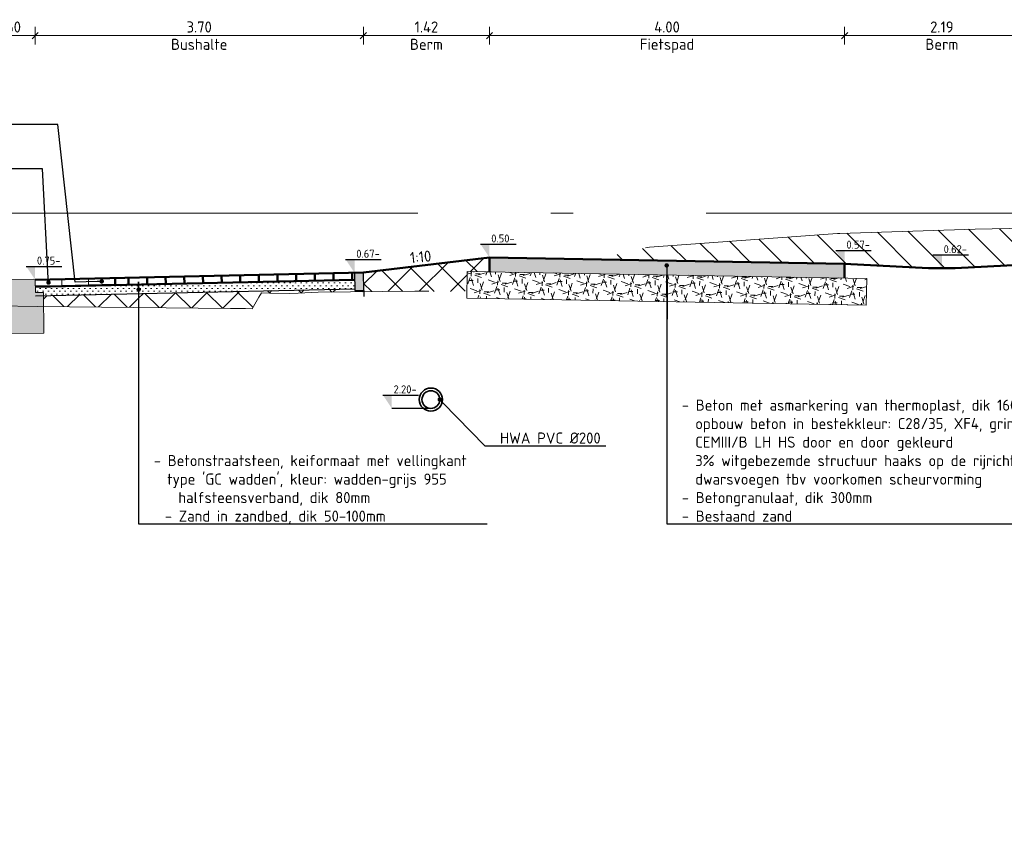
# Model space of a CAD drawing. Header units: metres. Extents: x 2162321 to 2882343, y 1364975 to 1365021.
# Tile 12 of 16: x 2162344 to 2162355, y 1365000 to 1365009. Entities that reach past the tile are written whole.
import ezdxf
from ezdxf import colors
from ezdxf.entities.mleader import LeaderData, LeaderLine
from ezdxf.enums import TextEntityAlignment as Align
from ezdxf.math import Vec2, Vec3

# ---------------------------------------------------------------- set-up
doc = ezdxf.new("R2010")
doc.units = ezdxf.units.M
doc.linetypes.add('AL-NAP_LIJN-SO', pattern=[15.25, 12, -1.5, 0.25, -1.5])
doc.linetypes.add('HIDDEN', pattern=[0.375, 0.25, -0.125])
doc.layers.get('Defpoints').update_dxf_attribs({"color": 151})
for name, color, linetype, lineweight in [('B-WE-GR-MAAIVELD-GD', 253, 'Continuous', 18), ('B-WE-GW-GROND_ZAND_STRAATZAND-GD', 50, 'Continuous', 25), ('N-WE-GW-BERM-GD', 90, 'Continuous', 50), ('N-WE-GW-GROND_ONTGRAVEN-AD-100', 7, 'Continuous', 18), ('N-WE-GW-GROND_ZAND_CUNETZAND-AD-100', 50, 'Continuous', 18), ('N-WE-GW-GROND_ZAND_CUNETZAND-GD', 50, 'Continuous', 50), ('N-WE-VH-FUNDERING_GRANULAAT-AD-50', 7, 'Continuous', 18), ('N-WE-VH-KANTOPSLUITING_OPSLUITBAND-SD', 150, 'Continuous', 25), ('N-WE-VH-VERHARDING_BETON-AD-100', 7, 'Continuous', 18), ('N-WE-VH-VERHARDING_BETON-GD', 7, 'Continuous', 50), ('N-WE-VH-VERHARDING_BETONSTRAATSTEEN_KEIFORMAAT_GRIJS-GD', 251, 'Continuous', 50), ('N-WE-VH-VERHARDING_OPEN_TEGEL_300X300-GD', 252, 'Continuous', 50), ('N-WE-VH-VERHARDING_TEGEL-G', 252, 'Continuous', 20), ('X-XX-AL-M', 7, 'Continuous', 18), ('X-XX-AL-NAP-G', 7, 'AL-NAP_LIJN-SO', 18), ('X-XX-AL-PEILMAAT-SD', 7, 'Continuous', 25), ('X-XX-AL-T25', 7, 'Continuous', 25)]:
    doc.layers.add(name, color=color, linetype=linetype, lineweight=lineweight)
doc.layers.add('N-XX-RI-HWA-A', color=7, linetype='Continuous', lineweight=35, true_color=0x0051ff)
doc.styles.add('NLCS-ISO', font='NLCS-ISO.ttf')
doc.styles.add('NLCS-ISO-M50-T25', font='NLCS-ISO.ttf', dxfattribs={"height": 0.125})
doc.dimstyles.new('NLCS-M50-T25-SCHRAP_L2_H2', dxfattribs={"dimscale": 0.05, "dimtxt": 2.5, "dimasz": 1.4, "dimexe": 2, "dimexo": 2, "dimgap": 0.7, "dimtad": 1, "dimzin": 0, "dimdsep": 46, "dimtxsty": 'NLCS-ISO-M50-T25', "dimblk": 'OBLIQUE', "dimcen": 0, "dimdle": 2, "dimclrd": 256, "dimclre": 256, "dimclrt": 256, "dimazin": 0, "dimtfac": 1, "dimtdec": 3, "dimtofl": 0, "dimtmove": 0, "dimatfit": 3, "dimldrblk": 'OBLIQUE', "dimfxl": 2, "dimfxlon": 1, "dimtfillclr": 256, "dimtolj": 1, "dimtzin": 0, "dimlwd": -1, "dimlwe": -1, "dimarcsym": 0})
pattern_1 = [(135, (0, 1), (-0.176776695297, -0.176776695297), []), (45, (0, 1), (-0.176776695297, 0.176776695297), [])]

# ---------------------------------------------------------------- blocks, each defined once
blk = doc.blocks.new('_Oblique')
at = {"color": 0, "linetype": 'ByBlock', "lineweight": -2}
blk.add_line((-0.5, -0.5), (0.5, 0.5), dxfattribs=at)
blk = doc.blocks.new('*D28')
at = {"layer": 'Defpoints', "color": 0, "transparency": 16777216}
for p in [(2162353.684, 1365008.661), (2162353.684, 1365006.091), (2162355.874, 1365006.091)]:
    blk.add_point(p, dxfattribs=at)
at = {"layer": 'X-XX-AL-M', "transparency": 16777216}
for p, q in [((2162353.684, 1365008.561), (2162353.684, 1365008.761)), ((2162355.874, 1365008.561), (2162355.874, 1365008.761)), ((2162355.974, 1365008.661), (2162353.584, 1365008.661))]:
    blk.add_line(p, q, dxfattribs=at)
at = {"layer": 'X-XX-AL-M', "transparency": 16777216, "xscale": 0.06999999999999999, "yscale": 0.06999999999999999, "zscale": 0.06999999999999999, "rotation": 180}
blk.add_blockref('_Oblique', (2162353.684, 1365008.661), dxfattribs=at)
at = {"layer": 'X-XX-AL-M', "transparency": 16777216, "xscale": 0.06999999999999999, "yscale": 0.06999999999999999, "zscale": 0.06999999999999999}
blk.add_blockref('_Oblique', (2162355.874, 1365008.661), dxfattribs=at)
at = {"layer": 'X-XX-AL-M', "transparency": 16777216, "char_height": 0.125, "attachment_point": 5, "style": 'NLCS-ISO-M50-T25'}
for s, insert in [('\\A1;2.19', (2162354.779, 1365008.758)), ('\\A1;Berm', (2162354.779, 1365008.563))]:
    blk.add_mtext(s, dxfattribs=dict(at, insert=insert))
blk = doc.blocks.new('*D29')
at = {"layer": 'Defpoints', "color": 0, "transparency": 16777216}
for p in [(2162349.684, 1365008.661), (2162349.684, 1365006.161), (2162353.684, 1365006.091)]:
    blk.add_point(p, dxfattribs=at)
at = {"layer": 'X-XX-AL-M', "transparency": 16777216}
for p, q in [((2162349.684, 1365008.561), (2162349.684, 1365008.761)), ((2162353.684, 1365008.561), (2162353.684, 1365008.761)), ((2162353.784, 1365008.661), (2162349.584, 1365008.661))]:
    blk.add_line(p, q, dxfattribs=at)
at = {"layer": 'X-XX-AL-M', "transparency": 16777216, "xscale": 0.06999999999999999, "yscale": 0.06999999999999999, "zscale": 0.06999999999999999, "rotation": 180}
blk.add_blockref('_Oblique', (2162349.684, 1365008.661), dxfattribs=at)
at = {"layer": 'X-XX-AL-M', "transparency": 16777216, "xscale": 0.06999999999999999, "yscale": 0.06999999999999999, "zscale": 0.06999999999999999}
blk.add_blockref('_Oblique', (2162353.684, 1365008.661), dxfattribs=at)
at = {"layer": 'X-XX-AL-M', "transparency": 16777216, "char_height": 0.125, "attachment_point": 5, "style": 'NLCS-ISO-M50-T25'}
for s, insert in [('\\A1;4.00', (2162351.684, 1365008.758)), ('\\A1;Fietspad', (2162351.684, 1365008.545))]:
    blk.add_mtext(s, dxfattribs=dict(at, insert=insert))
blk = doc.blocks.new('*D30')
at = {"layer": 'Defpoints', "color": 0, "transparency": 16777216}
for p in [(2162348.264, 1365008.661), (2162349.684, 1365006.161), (2162348.264, 1365005.991)]:
    blk.add_point(p, dxfattribs=at)
at = {"layer": 'X-XX-AL-M', "transparency": 16777216}
for p, q in [((2162348.264, 1365008.561), (2162348.264, 1365008.761)), ((2162349.684, 1365008.561), (2162349.684, 1365008.761)), ((2162349.784, 1365008.661), (2162348.164, 1365008.661))]:
    blk.add_line(p, q, dxfattribs=at)
at = {"layer": 'X-XX-AL-M', "transparency": 16777216, "xscale": 0.06999999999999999, "yscale": 0.06999999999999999, "zscale": 0.06999999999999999, "rotation": 180}
blk.add_blockref('_Oblique', (2162348.264, 1365008.661), dxfattribs=at)
at = {"layer": 'X-XX-AL-M', "transparency": 16777216, "xscale": 0.06999999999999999, "yscale": 0.06999999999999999, "zscale": 0.06999999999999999}
blk.add_blockref('_Oblique', (2162349.684, 1365008.661), dxfattribs=at)
at = {"layer": 'X-XX-AL-M', "transparency": 16777216, "char_height": 0.125, "attachment_point": 5, "style": 'NLCS-ISO-M50-T25'}
for s, insert in [('\\A1;1.42', (2162348.974, 1365008.758)), ('\\A1;Berm', (2162348.974, 1365008.563))]:
    blk.add_mtext(s, dxfattribs=dict(at, insert=insert))
blk = doc.blocks.new('*D31')
at = {"layer": 'Defpoints', "color": 0, "transparency": 16777216}
for p in [(2162344.567, 1365008.661), (2162344.567, 1365005.911), (2162348.264, 1365005.991)]:
    blk.add_point(p, dxfattribs=at)
at = {"layer": 'X-XX-AL-M', "transparency": 16777216}
for p, q in [((2162344.567, 1365008.561), (2162344.567, 1365008.761)), ((2162348.264, 1365008.561), (2162348.264, 1365008.761)), ((2162348.364, 1365008.661), (2162344.467, 1365008.661))]:
    blk.add_line(p, q, dxfattribs=at)
at = {"layer": 'X-XX-AL-M', "transparency": 16777216, "xscale": 0.06999999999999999, "yscale": 0.06999999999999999, "zscale": 0.06999999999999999, "rotation": 180}
blk.add_blockref('_Oblique', (2162344.567, 1365008.661), dxfattribs=at)
at = {"layer": 'X-XX-AL-M', "transparency": 16777216, "xscale": 0.06999999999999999, "yscale": 0.06999999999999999, "zscale": 0.06999999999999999}
blk.add_blockref('_Oblique', (2162348.264, 1365008.661), dxfattribs=at)
at = {"layer": 'X-XX-AL-M', "transparency": 16777216, "char_height": 0.125, "attachment_point": 5, "style": 'NLCS-ISO-M50-T25'}
for s, insert in [('\\A1;3.70', (2162346.415, 1365008.758)), ('\\A1;Bushalte', (2162346.415, 1365008.563))]:
    blk.add_mtext(s, dxfattribs=dict(at, insert=insert))
blk = doc.blocks.new('Leicon fundadrain')
h = blk.add_hatch(color=254)
h.dxf.hatch_style = 1
h.paths.add_polyline_path([(-0.003, 0.46), (-0.102, 0.459), (-0.095, 0.459), (-0.097, 0.602), (-0.115, 0.61), (-0.399, 0.605), (-0.405, 0.603), (-0.41, 0.6), (-0.414, 0.594), (-0.443, 0.482), (-0.445, 0.474), (-0.448, 0.466), (-0.456, 0.454), (-0.467, 0.443), (-0.481, 0.433), (-0.495, 0.428), (-0.511, 0.426), (-0.528, 0.425), (-0.532, 0.421), (-0.543, 0.421), (-0.543, 0.412), (-0.542, 0.325), (-0.542, 0.275), (-0.542, 0.16), (-0.701, 0.159), (-0.701, 0.273), (-0.798, 0.271), (-0.8, -0.003), (0, 0)])
h = blk.add_hatch(color=253)
h.dxf.hatch_style = 1
edge = h.paths.add_edge_path()
edge.add_spline(control_points=[(-0.562, 0.329), (-0.562, 0.167), (-0.622, 0.167), (-0.682, 0.167), (-0.682, 0.33)], knot_values=[2, 2, 2, 3.570279, 3.570279, 5.140558, 5.140558, 5.140558], weights=[1, 0.70729, 1, 0.70729, 1], degree=2, periodic=0)
edge.add_spline(control_points=[(-0.682, 0.33), (-0.682, 0.369), (-0.682, 0.408)], knot_values=[1, 1, 1, 2, 2, 2], weights=[1, 1, 1], degree=2, periodic=0)
edge.add_spline(control_points=[(-0.682, 0.408), (-0.682, 0.416), (-0.682, 0.424)], knot_values=[0, 0, 0, 1, 1, 1], weights=[1, 1, 1], degree=2, periodic=0)
edge.add_line((-0.682, 0.424), (-0.699, 0.424))
edge.add_line((-0.699, 0.424), (-0.703, 0.421))
edge.add_line((-0.703, 0.421), (-0.702, 0.329))
edge.add_line((-0.702, 0.329), (-0.702, 0.324))
edge.add_line((-0.702, 0.324), (-0.702, 0.159))
edge.add_line((-0.702, 0.159), (-0.542, 0.16))
edge.add_line((-0.542, 0.16), (-0.542, 0.275))
edge.add_line((-0.542, 0.275), (-0.542, 0.325))
edge.add_line((-0.542, 0.325), (-0.543, 0.412))
edge.add_line((-0.543, 0.412), (-0.543, 0.421))
edge.add_line((-0.543, 0.421), (-0.545, 0.425))
edge.add_line((-0.545, 0.425), (-0.562, 0.425))
edge.add_spline(control_points=[(-0.562, 0.425), (-0.562, 0.416), (-0.562, 0.408)], knot_values=[6.140558, 6.140558, 6.140558, 7.140558, 7.140558, 7.140558], weights=[1, 1, 1], degree=2, periodic=0)
edge.add_spline(control_points=[(-0.562, 0.408), (-0.562, 0.369), (-0.562, 0.329)], knot_values=[5.140558, 5.140558, 5.140558, 6.140558, 6.140558, 6.140558], weights=[1, 1, 1], degree=2, periodic=0)
at = {"lineweight": 5}
for points in [[(-0.097, 0.602), (-0.095, 0.459), (-0.003, 0.46), (0, 0), (-0.8, -0.003), (-0.798, 0.271), (-0.701, 0.273)], [(-0.443, 0.482), (-0.414, 0.594), (-0.41, 0.6), (-0.405, 0.603), (-0.399, 0.605), (-0.115, 0.61), (-0.097, 0.602), (-0.115, 0.61)], [(-0.445, 0.474), (-0.443, 0.482), (-0.448, 0.466), (-0.456, 0.454), (-0.467, 0.443), (-0.481, 0.433), (-0.495, 0.428), (-0.511, 0.426), (-0.528, 0.425), (-0.528, 0.425), (-0.532, 0.421), (-0.543, 0.421)], [(-0.668, 0.421), (-0.673, 0.421), (-0.676, 0.424), (-0.699, 0.424), (-0.703, 0.421), (-0.702, 0.329), (-0.702, 0.324), (-0.702, 0.159), (-0.542, 0.16), (-0.542, 0.275), (-0.542, 0.325), (-0.543, 0.412), (-0.543, 0.421), (-0.545, 0.425), (-0.568, 0.425), (-0.571, 0.421), (-0.577, 0.421), (-0.66, 0.421), (-0.667, 0.421), (-0.668, 0.421), (-0.665, 0.418), (-0.665, 0.417)], [(-0.671, 0.329), (-0.671, 0.33), (-0.67, 0.33), (-0.67, 0.331), (-0.665, 0.418), (-0.66, 0.418), (-0.585, 0.419), (-0.58, 0.419)], [(-0.577, 0.421), (-0.58, 0.419), (-0.574, 0.331), (-0.574, 0.33), (-0.573, 0.33)]]:
    blk.add_lwpolyline(points, dxfattribs=at)
for points in [[(-0.671, 0.421), (-0.67, 0.331)], [(-0.671, 0.421), (-0.67, 0.331)], [(-0.671, 0.421), (-0.671, 0.33)], [(-0.671, 0.421), (-0.671, 0.33)], [(-0.671, 0.421), (-0.671, 0.329)], [(-0.671, 0.421), (-0.671, 0.329)], [(-0.671, 0.421), (-0.671, 0.329)], [(-0.671, 0.421), (-0.671, 0.329)], [(-0.671, 0.421), (-0.671, 0.329)], [(-0.671, 0.329), (-0.671, 0.421)], [(-0.671, 0.421), (-0.671, 0.329)], [(-0.671, 0.329), (-0.671, 0.421)], [(-0.574, 0.421), (-0.574, 0.33)], [(-0.574, 0.421), (-0.574, 0.33)], [(-0.574, 0.421), (-0.574, 0.331)], [(-0.574, 0.421), (-0.574, 0.33), (-0.574, 0.331)], [(-0.574, 0.421), (-0.574, 0.331)], [(-0.574, 0.421), (-0.574, 0.331)], [(-0.574, 0.421), (-0.574, 0.331)], [(-0.574, 0.421), (-0.574, 0.331), (-0.574, 0.331)], [(-0.574, 0.421), (-0.574, 0.331)], [(-0.574, 0.421), (-0.574, 0.331)], [(-0.573, 0.421), (-0.573, 0.33)], [(-0.573, 0.421), (-0.573, 0.33)], [(-0.573, 0.421), (-0.573, 0.33)], [(-0.573, 0.421), (-0.573, 0.33)]]:
    blk.add_lwpolyline(points, close=True, dxfattribs=at)
blk.add_ellipse((-0.622, 0.33), major_axis=(0.001, -0.151), ratio=0.325843, start_param=4.712389, end_param=7.853982, dxfattribs=at)
blk.add_rational_spline([(-0.682, 0.424), (-0.682, 0.416), (-0.682, 0.408), (-0.682, 0.369), (-0.682, 0.33), (-0.682, 0.167), (-0.622, 0.167), (-0.562, 0.167), (-0.562, 0.329), (-0.562, 0.369), (-0.562, 0.408), (-0.562, 0.416), (-0.562, 0.425)], [1, 1, 1, 1, 1, 0.707289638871, 1, 0.707289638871, 1, 1, 1, 1, 1], degree=2, knots=[0, 0, 0, 1, 1, 2, 2, 3.570279, 3.570279, 5.140558, 5.140558, 6.140558, 6.140558, 7.140558, 7.140558, 7.140558], dxfattribs=at)
blk = doc.blocks.new('SVH-KANTOPSLUITING_OPSLUITBAND_100X200-D')
blk.add_hatch(color=254).paths.add_polyline_path([(-0.1, -0.2), (0, -0.2), (0, 0), (-0.1, 0)])
at = {"flags": 128}
blk.add_lwpolyline([(-0.1, -0.2), (0, -0.2), (0, 0), (-0.1, 0)], close=True, dxfattribs=at)
blk = doc.blocks.new('*D34')
at = {"layer": 'Defpoints', "color": 0, "transparency": 16777216}
for p in [(2162343.964, 1365008.661), (2162344.567, 1365005.911), (2162343.964, 1365005.731)]:
    blk.add_point(p, dxfattribs=at)
at = {"layer": 'X-XX-AL-M', "transparency": 16777216}
for p, q in [((2162343.964, 1365008.561), (2162343.964, 1365008.761)), ((2162344.567, 1365008.561), (2162344.567, 1365008.761)), ((2162344.667, 1365008.661), (2162343.864, 1365008.661))]:
    blk.add_line(p, q, dxfattribs=at)
at = {"layer": 'X-XX-AL-M', "transparency": 16777216, "xscale": 0.06999999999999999, "yscale": 0.06999999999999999, "zscale": 0.06999999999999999, "rotation": 180}
blk.add_blockref('_Oblique', (2162343.964, 1365008.661), dxfattribs=at)
at = {"layer": 'X-XX-AL-M', "transparency": 16777216, "xscale": 0.06999999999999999, "yscale": 0.06999999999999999, "zscale": 0.06999999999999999}
blk.add_blockref('_Oblique', (2162344.567, 1365008.661), dxfattribs=at)
at = {"layer": 'X-XX-AL-M', "transparency": 16777216, "insert": (2162344.265, 1365008.758), "char_height": 0.125, "attachment_point": 5, "style": 'NLCS-ISO-M50-T25'}
blk.add_mtext('\\A1;0.60', dxfattribs=at)
blk = doc.blocks.new('SAL-PEILMAAT_INFRACAD_H01-SOD')
blk.add_line((-2, 3), (6, 3))
blk.add_solid([(-2, 3), (0, 3), (0, 0)])
at = {"style": 'NLCS-ISO'}
blk.add_attdef('...', (0.4, 3.4), '', height=1.8, dxfattribs=at)
blk = doc.blocks.new('_Dot')
at = {"color": 0, "linetype": 'ByBlock', "lineweight": -2}
blk.add_line((-0.5, 0), (-1, 0), dxfattribs=at)
at = {"color": 0, "linetype": 'ByBlock', "const_width": 0.5}
blk.add_lwpolyline([(-0.25, 0, 1), (0.25, 0, 1)], format="xyb", close=True, dxfattribs=at)

msp = doc.modelspace()

# ---------------------------------------------------------------- hatches: boundary and pattern name
at = {"layer": 'N-WE-GW-GROND_ONTGRAVEN-AD-100'}
h = msp.add_hatch(dxfattribs=at)
h.set_pattern_fill('AGW-WERK_ONTGRAVEN-SO', color=256, scale=0.05, pattern_type=2)
h.set_pattern_definition([(135, (0, 11), (-0.176776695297, -0.176776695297), [])])
h.paths.add_polyline_path([(2162357.444, 1365006.119), (2162357.444, 1365006.119), (2162357.544, 1365006.121), (2162360.244, 1365006.661), (2162360.109, 1365006.661), (2162360.081, 1365006.659), (2162360.061, 1365006.661), (2162359.846, 1365006.661), (2162359.084, 1365006.627), (2162358.697, 1365006.61), (2162358.666, 1365006.608), (2162358.59, 1365006.601), (2162358.216, 1365006.551), (2162358.063, 1365006.532), (2162357.164, 1365006.515), (2162355.153, 1365006.481), (2162353.631, 1365006.433), (2162353.62, 1365006.433), (2162353.602, 1365006.431), (2162351.485, 1365006.279), (2162350.875, 1365006.14), (2162353.684, 1365006.091), (2162354.629, 1365006.04), (2162354.929, 1365006.04), (2162355.874, 1365006.091), (2162355.974, 1365006.093)])
h = msp.add_hatch(dxfattribs=at)
h.set_pattern_fill('AGW-WERK_ONTGRAVEN_AANVULLEN-SO', color=256, scale=0.05, pattern_type=2)
h.set_pattern_definition([(135, (0, 11), (-0.176776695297, -0.176776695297), []), (45, (0, 11), (-0.176776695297, 0.176776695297), [])])
h.paths.add_polyline_path([(2162348.843, 1365005.781), (2162349.255, 1365005.779), (2162349.278, 1365005.776), (2162349.343, 1365005.767), (2162349.434, 1365005.789), (2162349.434, 1365006.005), (2162349.684, 1365006.001), (2162349.684, 1365006.161), (2162348.264, 1365005.991), (2162348.265, 1365005.911), (2162348.268, 1365005.776), (2162348.298, 1365005.776), (2162348.374, 1365005.777)])
h = msp.add_hatch(dxfattribs=at)
h.set_pattern_fill('AGW-WERK_ONTGRAVEN_AANVULLEN-SO', color=256, scale=0.05, pattern_type=2)
h.set_pattern_definition(pattern_1)
h.paths.add_polyline_path([(2162347.087, 1365005.713), (2162347.116, 1365005.763), (2162347.205, 1365005.761), (2162347.432, 1365005.754), (2162347.531, 1365005.759), (2162347.753, 1365005.771), (2162348.268, 1365005.776), (2162348.268, 1365005.791), (2162348.168, 1365005.789), (2162348.167, 1365005.809), (2162345.733, 1365005.756), (2162345.733, 1365005.599), (2162346.768, 1365005.588), (2162346.938, 1365005.585), (2162347.013, 1365005.582)])
h = msp.add_hatch(dxfattribs=at)
h.set_pattern_fill('AGW-WERK_ONTGRAVEN_AANVULLEN-SO', color=256, scale=0.05, pattern_type=2)
h.set_pattern_definition(pattern_1)
h.paths.add_polyline_path([(2162345.733, 1365005.756), (2162344.661, 1365005.733), (2162344.662, 1365005.611), (2162345.733, 1365005.599)])
at = {"layer": 'N-WE-GW-GROND_ZAND_CUNETZAND-AD-100'}
h = msp.add_hatch(dxfattribs=at)
h.set_pattern_fill('AGW-GROND_ZAND_CUNETZAND-SOD', color=256, scale=0.05, pattern_type=2)
h.set_pattern_definition([(0, (0, 11), (0.03125, 0.03125), [0, -0.0625])])
h.paths.add_polyline_path([(2162344.661, 1365005.733), (2162348.167, 1365005.809), (2162348.165, 1365005.909), (2162344.569, 1365005.831), (2162344.57, 1365005.768), (2162344.661, 1365005.768)])
at = {"layer": 'N-WE-VH-FUNDERING_GRANULAAT-AD-50'}
h = msp.add_hatch(dxfattribs=at)
h.set_pattern_fill('AVH-FUNDERING_GRANULAAT_BETON-SOD', color=256, scale=0.05, angle=-0.7158, pattern_type=2)
h.set_pattern_definition([(359.2842158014, (0.01297, 1.03734), (0.2012336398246, 0.0974937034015), [0.05, -0.45]), (17.7191658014, (0.036716, 0.937036), (0.20123363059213, 0.0974939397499), [0.079057, -1.502082]), (70.8492658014, (0.01297, 1.03734), (0.149363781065, -0.05187000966), [0.079057, -0.079057]), (89.2842158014, (0.03672, 0.93704), (-0.0974937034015, 0.2012336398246), [0.05, -0.45]), (107.7191658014, (0.062964, 1.036716), (-0.0974939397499, 0.20123363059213), [0.079057, -1.502082]), (160.8492658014, (-0.03734, 1.01297), (0.05187000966, 0.149363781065), [0.079057, -0.079057]), (179.2842158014, (-0.01297, 0.96266), (-0.2012336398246, -0.0974937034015), [0.05, -0.45]), (197.7191658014, (-0.036716, 1.062964), (-0.20123363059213, -0.0974939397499), [0.079057, -1.502082]), (269.2842158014, (-0.03672, 1.06296), (0.0974937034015, -0.2012336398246), [0.05, -0.45]), (287.7191658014, (-0.062964, 0.963284), (0.0974939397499, -0.20123363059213), [0.079057, -1.502082])])
h.paths.add_polyline_path([(2162353.928, 1365005.626), (2162353.934, 1365005.926), (2162350.272, 1365005.99), (2162349.937, 1365005.907), (2162349.576, 1365005.824), (2162349.43, 1365005.789), (2162349.428, 1365005.705)])
h.paths.add_polyline_path([(2162349.937, 1365005.907), (2162350.272, 1365005.99), (2162349.434, 1365006.005), (2162349.43, 1365005.789), (2162349.576, 1365005.824)])
at = {"layer": 'N-WE-VH-VERHARDING_BETON-AD-100'}
h = msp.add_hatch(dxfattribs=at)
h.set_pattern_fill('AVH-BETON-SO', color=256, scale=0.04, pattern_type=2)
h.set_pattern_definition([(45, (0.04, 1.04), (0, 0.169705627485), [0.0056568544, -0.082024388, 0, -0.082024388]), (45, (0.04924, 1.03617), (0, 0.169705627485), [0.0056568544, -0.082024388, 0, -0.082024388]), (337.5, (0.044, 1.044), (-9.8e-11, -0.169705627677), [0.01, -0.059943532, 0, -0.05983532]), (337.5, (0.04, 1.04), (-9.8e-11, -0.169705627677), [0.01, -0.059943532, 0, -0.05983532]), (60, (0, 1), (-0.0799999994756, 0.138564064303), [0.0075, -0.07625, 0, -0.07625]), (120, (0, 1), (-0.1599999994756, 3.03e-10), [0.0075, -0.07625, 0, -0.07625]), (0, (-0.00375, 1.0065), (0.08, 0.138564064), [0.0075, -0.07625, 0, -0.07625])])
h.paths.add_polyline_path([(2162350.875, 1365006.14), (2162350.856, 1365006.135), (2162350.272, 1365005.99), (2162353.684, 1365005.931), (2162353.684, 1365006.091)])
h.paths.add_polyline_path([(2162349.684, 1365006.161), (2162349.684, 1365006.001), (2162350.272, 1365005.99), (2162350.856, 1365006.135), (2162350.875, 1365006.14)])

# ---------------------------------------------------------------- linework, layer by layer
at = {"layer": 'B-WE-GR-MAAIVELD-GD', "linetype": 'HIDDEN', "lineweight": 13, "ltscale": 20, "flags": 128}
msp.add_lwpolyline([(2162321.626, 1365005.329), (2162323.309, 1365005.351), (2162323.883, 1365005.354), (2162323.996, 1365005.354), (2162324.078, 1365005.356), (2162324.164, 1365005.357), (2162324.698, 1365005.364), (2162325.243, 1365005.373), (2162325.386, 1365005.398), (2162325.404, 1365005.401), (2162325.409, 1365005.402), (2162325.424, 1365005.404), (2162325.442, 1365005.408), (2162326.165, 1365005.549), (2162326.245, 1365005.564), (2162326.247, 1365005.565), (2162331.185, 1365005.617), (2162332.457, 1365005.622), (2162336.347, 1365005.649), (2162337.909, 1365005.664), (2162340.984, 1365005.641), (2162342.449, 1365005.629), (2162344.005, 1365005.617), (2162344.59, 1365005.611), (2162346.768, 1365005.588), (2162346.938, 1365005.585), (2162347.013, 1365005.582), (2162347.087, 1365005.713), (2162347.116, 1365005.763), (2162347.205, 1365005.761), (2162347.432, 1365005.754), (2162347.531, 1365005.759), (2162347.753, 1365005.771), (2162348.843, 1365005.781), (2162349.255, 1365005.779), (2162349.278, 1365005.776), (2162349.343, 1365005.767), (2162349.576, 1365005.824), (2162349.937, 1365005.907), (2162350.856, 1365006.135), (2162351.485, 1365006.279), (2162353.602, 1365006.431), (2162353.62, 1365006.433), (2162353.631, 1365006.433), (2162355.153, 1365006.481), (2162357.164, 1365006.515), (2162358.063, 1365006.532), (2162358.216, 1365006.551), (2162358.59, 1365006.601), (2162358.666, 1365006.608), (2162358.697, 1365006.61), (2162359.084, 1365006.627), (2162359.981, 1365006.667), (2162360.015, 1365006.664), (2162360.081, 1365006.659), (2162360.893, 1365006.698), (2162360.963, 1365006.701), (2162362.553, 1365007.136)], dxfattribs=at)
at = {"layer": 'B-WE-GW-GROND_ZAND_STRAATZAND-GD', "flags": 128}
for points in [[(2162344.571, 1365005.731), (2162348.167, 1365005.809)], [(2162348.268, 1365005.791), (2162348.268, 1365005.721)]]:
    msp.add_lwpolyline(points, dxfattribs=at)
at = {"layer": 'N-WE-GW-BERM-GD', "flags": 128}
for points in [[(2162349.684, 1365006.161), (2162348.264, 1365005.991)], [(2162353.684, 1365006.091), (2162354.629, 1365006.04), (2162354.929, 1365006.04), (2162355.874, 1365006.091)]]:
    msp.add_lwpolyline(points, dxfattribs=at)
at = {"layer": 'N-WE-GW-GROND_ZAND_CUNETZAND-GD', "flags": 128}
msp.add_lwpolyline([(2162344.569, 1365005.831), (2162348.165, 1365005.909)], dxfattribs=at)
at = {"layer": 'N-WE-VH-FUNDERING_GRANULAAT-AD-50', "flags": 128}
for points in [[(2162353.934, 1365005.926), (2162353.928, 1365005.626), (2162349.428, 1365005.705), (2162349.434, 1365006.005)], [(2162349.434, 1365006.005), (2162353.934, 1365005.926)]]:
    msp.add_lwpolyline(points, dxfattribs=at)
at = {"layer": 'N-WE-VH-VERHARDING_BETON-GD', "flags": 128}
msp.add_lwpolyline([(2162353.684, 1365005.931), (2162353.684, 1365006.091), (2162349.684, 1365006.161), (2162349.684, 1365006.001)], dxfattribs=at)
at = {"layer": 'N-WE-VH-VERHARDING_BETONSTRAATSTEEN_KEIFORMAAT_GRIJS-GD', "flags": 128}
for points in [[(2162344.567, 1365005.911), (2162348.264, 1365005.991)], [(2162345.617, 1365005.933), (2162345.618, 1365005.854)], [(2162345.827, 1365005.938), (2162345.828, 1365005.858)], [(2162346.037, 1365005.943), (2162346.038, 1365005.863)], [(2162346.247, 1365005.947), (2162346.248, 1365005.867)], [(2162346.457, 1365005.952), (2162346.458, 1365005.872)], [(2162346.667, 1365005.956), (2162346.668, 1365005.876)], [(2162346.877, 1365005.961), (2162346.878, 1365005.881)], [(2162347.087, 1365005.965), (2162347.088, 1365005.885)], [(2162347.297, 1365005.97), (2162347.298, 1365005.89)], [(2162347.507, 1365005.974), (2162347.508, 1365005.894)], [(2162347.717, 1365005.979), (2162347.718, 1365005.899)], [(2162347.927, 1365005.983), (2162347.928, 1365005.903)], [(2162348.136, 1365005.988), (2162348.138, 1365005.908)]]:
    msp.add_lwpolyline(points, dxfattribs=at)
at = {"layer": 'N-WE-VH-VERHARDING_OPEN_TEGEL_300X300-GD', "flags": 128}
msp.add_lwpolyline([(2162345.467, 1365005.93), (2162345.467, 1365005.85)], dxfattribs=at)
at = {"layer": 'N-WE-VH-VERHARDING_TEGEL-G', "flags": 128}
for points in [[(2162344.867, 1365005.907), (2162344.857, 1365005.917), (2162344.577, 1365005.911), (2162344.567, 1365005.901), (2162344.568, 1365005.841), (2162344.868, 1365005.847)], [(2162344.867, 1365005.907), (2162344.877, 1365005.918), (2162345.157, 1365005.924), (2162345.167, 1365005.914), (2162345.168, 1365005.854), (2162344.868, 1365005.847)], [(2162345.167, 1365005.914), (2162345.177, 1365005.924), (2162345.457, 1365005.93), (2162345.467, 1365005.92), (2162345.468, 1365005.86), (2162345.168, 1365005.854)]]:
    msp.add_lwpolyline(points, close=True, dxfattribs=at)
at = {"layer": 'N-XX-RI-HWA-A'}
for radius in [0.13, 0.1]:
    msp.add_circle((2162349.024, 1365004.561), radius, dxfattribs=at)
at = {"layer": 'X-XX-AL-NAP-G', "flags": 128}
msp.add_lwpolyline([(2162321.626, 1365006.661), (2162362.553, 1365006.661)], dxfattribs=at)
at = {"layer": 'X-XX-AL-T25', "flags": 128}
msp.add_lwpolyline([(2162349.024, 1365004.461), (2162348.584, 1365004.461)], dxfattribs=at)

# ---------------------------------------------------------------- block references
msp.add_blockref('Leicon fundadrain', (2162344.665, 1365005.308))
at = {"layer": 'N-WE-VH-KANTOPSLUITING_OPSLUITBAND-SD', "rotation": 1.238634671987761}
msp.add_blockref('SVH-KANTOPSLUITING_OPSLUITBAND_100X200-D', (2162348.264, 1365005.991), dxfattribs=at)
at = {"layer": 'X-XX-AL-PEILMAAT-SD', "xscale": 0.05, "yscale": 0.05}
for p, zscale, values in [((2162349.684, 1365006.161), 0.1, {'...': '0.50-'}), ((2162353.684, 1365006.091), 0.1, {'...': '0.57-'}), ((2162348.164, 1365005.989), 0.1, {'...': '0.67-'}), ((2162354.779, 1365006.04), 0.1, {'...': '0.62-'}), ((2162344.567, 1365005.911), 0.1, {'...': '0.75-'}), ((2162348.584, 1365004.461), 0.05, {'...': '2.20-'})]:
    msp.add_blockref('SAL-PEILMAAT_INFRACAD_H01-SOD', p, dxfattribs=dict(at, zscale=zscale)).add_auto_attribs(values)

# ---------------------------------------------------------------- texts
at = {"layer": 'X-XX-AL-T25', "style": 'NLCS-ISO-M50-T25'}
msp.add_text('1:10', height=0.125, rotation=5.8474, dxfattribs=at).set_placement((2162348.919, 1365006.069), align=Align.BOTTOM_CENTER)

# ---------------------------------------------------------------- dimensions: what is measured, and where the dimension line sits
at = {"layer": 'X-XX-AL-M'}
dim = msp.add_linear_dim(base=(2162343.964, 1365008.661), p1=(2162344.567, 1365005.911), p2=(2162343.964, 1365005.731), dimstyle='NLCS-M50-T25-SCHRAP_L2_H2', dxfattribs=at)
dim.commit()
dim.dimension.update_dxf_attribs({"geometry": '*D34', "text_midpoint": (2162344.265, 1365008.661), "dimtype": 160})
for base, p1, p2, text, picture, middle in [((2162344.567, 1365008.661), (2162348.264, 1365005.991), (2162344.567, 1365005.911), '<>\\XBushalte', '*D31', (2162346.415, 1365008.661)), ((2162348.264, 1365008.661), (2162349.684, 1365006.161), (2162348.264, 1365005.991), '<>\\XBerm', '*D30', (2162348.974, 1365008.661)), ((2162349.684, 1365008.661), (2162353.684, 1365006.091), (2162349.684, 1365006.161), '<>\\XFietspad', '*D29', (2162351.684, 1365008.661)), ((2162353.684, 1365008.661), (2162355.874, 1365006.091), (2162353.684, 1365006.091), '<>\\XBerm', '*D28', (2162354.779, 1365008.661))]:
    dim = msp.add_linear_dim(base=base, p1=p1, p2=p2, text=text, dimstyle='NLCS-M50-T25-SCHRAP_L2_H2', dxfattribs=at)
    dim.commit()
    dim.dimension.update_dxf_attribs({"geometry": picture, "text_midpoint": middle})

# ---------------------------------------------------------------- leaders
at = {"layer": 'X-XX-AL-T25'}
ml = msp.add_multileader_mtext('Standard', dxfattribs=at)
ml.set_content('Geleidemarkering met PMMA \\Pop elementenverharding ', color=256, style='NLCS-ISO-M50-T25')
ml.set_leader_properties(color=256, linetype='ByLayer', lineweight=-1)
ml.set_arrow_properties(name='DOT')
ml.build(insert=Vec2(0, 0))
ml.multileader.update_dxf_attribs({"text_left_attachment_type": 5, "text_right_attachment_type": 5, "dogleg_length": 0.125, "arrow_head_size": 0.05})
ctx = ml.context
ctx.base_point, ctx.char_height, ctx.arrow_head_size, ctx.landing_gap_size, ctx.plane_origin = Vec3(2162342.496, 1365007.661), 0.125, 0.05, 0.045, Vec3(2162346.05, 1365004.82)
ctx.left_attachment, ctx.right_attachment = 5, 5
notes = []
notes.append((ctx, [(1, (1, 1, 0), (2162344.824, 1365007.661), (-1, 0), 0.125, [(1, [(2162345.317, 1365005.892), (2162345.017, 1365005.885)], 0, [])])]))
ctx.mtext.insert, ctx.mtext.width, ctx.mtext.defined_height, ctx.mtext.flow_direction = Vec3(2162342.541, 1365008.032), 720000, 153283.661, 5
ml = msp.add_multileader_mtext('Standard', dxfattribs=at)
ml.set_content('{\\C256;Bushaltetegels zwart-wit\\P300x300x70mm }', color=256, style='NLCS-ISO-M50-T25')
ml.set_leader_properties(color=256, linetype='ByLayer', lineweight=-1)
ml.set_arrow_properties(name='DOT')
ml.build(insert=Vec2(0, 0))
ml.multileader.update_dxf_attribs({"text_left_attachment_type": 5, "text_right_attachment_type": 5, "dogleg_length": 0.125, "arrow_head_size": 0.05})
ctx = ml.context
ctx.base_point, ctx.char_height, ctx.arrow_head_size, ctx.landing_gap_size, ctx.plane_origin = Vec3(2162342.496, 1365007.161), 0.125, 0.05, 0.045, Vec3(2162345.026, 1365004.326)
ctx.left_attachment, ctx.right_attachment = 5, 5
notes.append((ctx, [(0, (1, 1, 0), (2162344.649, 1365007.161), (-1, 0), 0.125, [(0, [(2162344.718, 1365005.879)], 0, [])])]))
ctx.mtext.insert, ctx.mtext.width, ctx.mtext.defined_height, ctx.mtext.flow_direction = Vec3(2162342.541, 1365007.519), 720000, 153283.661, 5
ml = msp.add_multileader_mtext('Standard', dxfattribs=at)
ml.set_content('- Beton met asmarkering van thermoplast, dik 160mm\\P  opbouw beton in bestekkleur: C28/35, XF4, grind 4/32, \\P  CEMIII/B LH HS door en door gekleurd\\P  3% witgebezemde structuur haaks op de rijrichting\\P  dwarsvoegen tbv voorkomen scheurvorming\\P- Betongranulaat, dik 300mm\\P- Bestaand zand', color=256, style='NLCS-ISO-M50-T25')
ml.set_leader_properties(color=256, linetype='ByLayer', lineweight=-1)
ml.set_arrow_properties(name='DOT')
ml.build(insert=Vec2(0, 0))
ml.multileader.update_dxf_attribs({"text_left_attachment_type": 5, "text_right_attachment_type": 5, "dogleg_length": 0.125, "arrow_head_size": 0.05})
ctx = ml.context
ctx.base_point, ctx.char_height, ctx.arrow_head_size, ctx.landing_gap_size, ctx.plane_origin = Vec3(2162351.805, 1365003.161), 0.125, 0.05, 0.045, Vec3(2162351.68, 1365006.046)
ctx.left_attachment, ctx.right_attachment = 5, 5
notes.append((ctx, [(0, (1, 1, 0), (2162351.68, 1365003.161), (1, 0), 0.125, [(3, [(2162351.68, 1365006.072), (2162351.684, 1365005.818), (2162351.684, 1365005.466), (2162351.68, 1365005.966)], 0, [])])]))
ctx.mtext.insert, ctx.mtext.flow_direction = Vec3(2162351.85, 1365004.561), 5
ml = msp.add_multileader_mtext('Standard', dxfattribs=at)
ml.set_content("- Betonstraatsteen, keiformaat met vellingkant\\P  type 'GC wadden', kleur: wadden-grijs 955\\P\\pxi-3,l4,t4;  halfsteensverband, dik 80mm\\P- Zand in zandbed, dik 50-100mm", color=256, style='NLCS-ISO-M50-T25')
ml.set_leader_properties(color=256, linetype='ByLayer', lineweight=-1)
ml.set_arrow_properties(name='DOT')
ml.build(insert=Vec2(0, 0))
ml.multileader.update_dxf_attribs({"text_left_attachment_type": 5, "text_right_attachment_type": 5, "dogleg_length": 0.125, "arrow_head_size": 0.05})
ctx = ml.context
ctx.base_point, ctx.char_height, ctx.arrow_head_size, ctx.landing_gap_size, ctx.plane_origin = Vec3(2162345.858, 1365003.161), 0.125, 0.05, 0.045, Vec3(2162347.9, 1365005.356)
ctx.left_attachment, ctx.right_attachment = 5, 5
notes.append((ctx, [(1, (1, 1, 0), (2162345.733, 1365003.161), (1, 0), 0.125, [(2, [(2162345.733, 1365005.8), (2162345.733, 1365005.886)], 0, [])])]))
ctx.mtext.insert, ctx.mtext.flow_direction = Vec3(2162345.903, 1365003.936), 5
ml = msp.add_multileader_mtext('Standard', dxfattribs=at)
ml.set_content('HWA PVC %%C200', color=256, style='NLCS-ISO-M50-T25')
ml.set_leader_properties(color=256, linetype='ByLayer', lineweight=-1)
ml.set_arrow_properties(name='DOT')
ml.build(insert=Vec2(0, 0))
ml.multileader.update_dxf_attribs({"text_left_attachment_type": 5, "text_right_attachment_type": 5, "dogleg_length": 0.125, "arrow_head_size": 0.05})
ctx = ml.context
ctx.base_point, ctx.char_height, ctx.arrow_head_size, ctx.landing_gap_size, ctx.plane_origin = Vec3(2162349.757, 1365004.04), 0.125, 0.05, 0.045, Vec3(2162351.46, 1365004.613)
ctx.left_attachment, ctx.right_attachment = 5, 5
notes.append((ctx, [(1, (1, 1, 0), (2162349.632, 1365004.04), (1, 0), 0.125, [(0, [(2162349.124, 1365004.561)], 0, [])])]))
ctx.mtext.insert, ctx.mtext.flow_direction = Vec3(2162349.802, 1365004.19), 5
for ctx, leaders in notes:
    for number, flags, end, landing, length, lines in leaders:
        leader = LeaderData()
        leader.index, (leader.has_last_leader_line, leader.has_dogleg_vector, leader.attachment_direction) = number, flags
        leader.last_leader_point, leader.dogleg_vector, leader.dogleg_length = Vec3(end), Vec3(landing), length
        for number, points, colour, breaks in lines:
            line = LeaderLine()
            line.index, line.vertices, line.color, line.breaks = number, Vec3.list(points), colors.encode_raw_color(colour), breaks
            leader.lines.append(line)
        ctx.leaders.append(leader)

doc.saveas('drawing.dxf')
